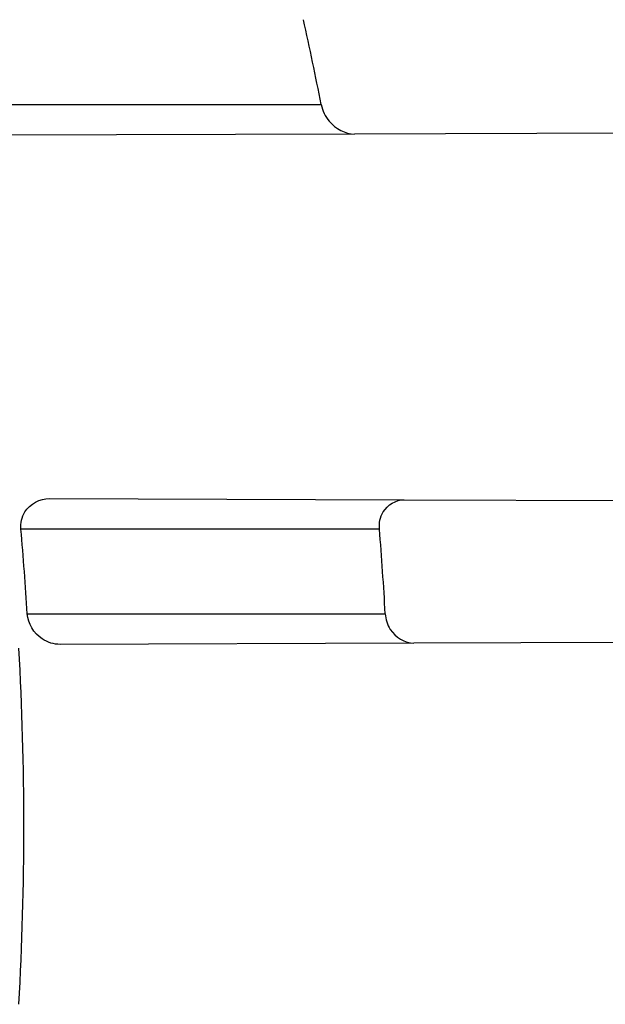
# Model space of a CAD drawing. Header units: millimetres. Extents: x 0 to 297, y 0 to 210.
# Tile 42 of 256: x 145.1392 to 145.1874, y 91.0556 to 91.1368. Entities that reach past the tile are written whole.
import ezdxf

# ---------------------------------------------------------------- set-up
doc = ezdxf.new("R2010")
doc.units = ezdxf.units.MM
doc.header["$LTSCALE"] = 16.335
doc.layers.get('0').update_dxf_attribs({"linetype": 'CONTINUOUS'})
for name, color, linetype in [('01_GLOBAL', 7, 'CONTINUOUS'), ('INTFCLR_1', 7, 'CONTINUOUS'), ('INTFCLR_144815', 7, 'CONTINUOUS')]:
    doc.layers.add(name, color=color, linetype=linetype)

msp = doc.modelspace()

# ---------------------------------------------------------------- linework, layer by layer
at = {"color": 7, "linetype": 'Continuous'}
msp.add_circle((145.8748034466, 92.1344639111), 2.66, dxfattribs=at)
at = {"color": 9, "linetype": 'Continuous'}
msp.add_arc((145.8748034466, 92.1344639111), 2.6259090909, 182.9674534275, 267.0325465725, dxfattribs=at)
at = {"layer": '01_GLOBAL', "color": 7, "linetype": 'Continuous'}
msp.add_circle((145.8748034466, 92.1344639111), 2.695, dxfattribs=at)
at = {"layer": 'INTFCLR_1', "color": 9, "linetype": 'Continuous'}
for p, q in [((145.133954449, 91.12976820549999), (145.1640239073, 91.12976820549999)), ((145.1667743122, 91.1273404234), (145.137133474, 91.1272369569)), ((145.1416292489, 91.0972837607), (145.1708700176, 91.0971816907)), ((145.1688307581, 91.09476820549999), (145.1392804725, 91.09476820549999)), ((145.1398074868, 91.0877682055), (145.1693073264, 91.0877682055)), ((145.1716667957, 91.0853575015), (145.1425235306, 91.08525577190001))]:
    msp.add_line(p, q, dxfattribs=at)
at = {"layer": 'INTFCLR_1', "color": 6, "linetype": 'Continuous'}
for p, q in [((145.2196504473, 91.1275249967), (145.1667743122, 91.1273404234)), ((145.1708700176, 91.0971816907), (145.2231934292, 91.09699904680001)), ((145.2238547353, 91.0855396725), (145.1716667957, 91.0853575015))]:
    msp.add_line(p, q, dxfattribs=at)
for centre, radius, start, end in [((144.8596077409, 91.07026820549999), 0.4224162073, 270, 90.00000002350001), ((144.8596077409, 91.07026820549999), 0.4014439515, 270, 90.00000002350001), ((144.8606230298, 91.0702701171), 0.3091797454, 11.095126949, 12.4201654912), ((144.8606238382, 91.0702689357), 0.2797315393, 3.5866152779, 5.0244799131), ((144.8606226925, 91.070268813), 0.3091802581, 3.2446361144, 4.54487275), ((144.8708811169, 91.07026820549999), 0.2686399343, 356.8655071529, 3.1344928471)]:
    msp.add_arc(centre, radius, start, end, dxfattribs=at)
at = {"layer": 'INTFCLR_1', "color": 9, "linetype": 'Continuous'}
for points, knots in [([(145.235167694, 90.93964664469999), (145.2359987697, 90.94190808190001), (145.2376274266, 90.94647450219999), (145.2407305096, 90.9557351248), (145.2457654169, 90.9723575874), (145.2504341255, 90.9918676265), (145.2535169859, 91.00930456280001), (145.2548129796, 91.01820820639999), (145.2554818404, 91.0233579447), (145.2570256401, 91.03628652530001), (145.2586297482, 91.05837735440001), (145.2583725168, 91.0844406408), (145.2571603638, 91.1013307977), (145.2563978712, 91.1091297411), (145.2558364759, 91.114316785), (145.2541019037, 91.12831663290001), (145.2501634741, 91.1507342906), (145.2444881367, 91.1726209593), (145.2404287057, 91.1856112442), (145.2389019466, 91.1902577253), (145.2365792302, 91.1971022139), (145.2313391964, 91.2114116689), (145.2222901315, 91.2324134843), (145.211984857, 91.2522549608), (145.2048007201, 91.26446751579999), (145.2014430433, 91.2699038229), (145.1992124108, 91.27344744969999), (145.1931796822, 91.28276721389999), (145.1830706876, 91.2970707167), (145.1690288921, 91.3144833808), (145.1571354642, 91.32753546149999), (145.1488272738, 91.335878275), (145.1442335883, 91.34029544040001), (145.1378598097, 91.34625257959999), (145.1289384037, 91.35405272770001), (145.1192814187, 91.3616211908), (145.1131582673, 91.3659752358), (145.1101748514, 91.3679776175), (145.1077179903, 91.36955505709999), (145.1055301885, 91.37087160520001), (145.1036031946, 91.37188262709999), (145.1025200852, 91.37238560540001), (145.1016575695, 91.37269323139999), (145.1010609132, 91.3728325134), (145.1005598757, 91.3727568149), (145.1004622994, 91.3722852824), (145.1007027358, 91.3717640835), (145.1011202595, 91.3710418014), (145.1017948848, 91.3701326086), (145.1026939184, 91.3690240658), (145.1038249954, 91.36772389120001), (145.1051758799, 91.366231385), (145.106740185, 91.36454834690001), (145.1092045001, 91.36193938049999), (145.1127127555, 91.35827210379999), (145.1192604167, 91.3514013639), (145.126411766, 91.34369308), (145.1329263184, 91.3363257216), (145.1369531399, 91.33164093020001), (145.143428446, 91.32395035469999), (145.1533417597, 91.3114874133), (145.1663378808, 91.2933552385), (145.175744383, 91.2785527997), (145.1819029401, 91.2680164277), (145.1860815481, 91.2606058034), (145.1932904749, 91.24707920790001), (145.2029180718, 91.2266527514), (145.209559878, 91.2096225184), (145.212649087, 91.20079273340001)], [0, 0, 0, 0, 0.0103790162, 0.0208837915, 0.0420711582, 0.08518389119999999, 0.1071959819, 0.1183353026, 0.1239410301, 0.1295663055, 0.1744258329, 0.2192337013, 0.2417180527, 0.2473539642, 0.2529903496, 0.2641931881, 0.3081223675, 0.3509244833, 0.3614867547, 0.3667496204, 0.3719934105, 0.3926231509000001, 0.4323812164, 0.470412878, 0.488854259, 0.4934078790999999, 0.4979383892, 0.5068921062, 0.5412323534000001, 0.5733304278, 0.6031976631, 0.6172528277, 0.6240454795, 0.630650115, 0.6548352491, 0.6750685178, 0.6834752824, 0.6871962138, 0.6905460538, 0.6960524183, 0.6981915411, 0.6999110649, 0.7012078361, 0.7020914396, 0.7026255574, 0.7031007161, 0.7038824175, 0.7050749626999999, 0.7066970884, 0.7087489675, 0.7112252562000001, 0.7141187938, 0.7174211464, 0.7211233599, 0.729578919, 0.7392839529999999, 0.762009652, 0.7748693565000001, 0.7816473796, 0.7886214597, 0.8181786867, 0.8502212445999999, 0.8846823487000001, 0.8936821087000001, 0.9027944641, 0.9213301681, 0.9597016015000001, 1, 1, 1, 1]), ([(145.1053256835, 91.37126820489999), (145.1058354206, 91.3712681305), (145.1084302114, 91.3702416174), (145.1114097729, 91.368499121), (145.114679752, 91.3664418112), (145.1177098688, 91.36444481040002), (145.1239326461, 91.36010616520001), (145.1337472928, 91.3525686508), (145.1428234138, 91.3447978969), (145.1493077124, 91.338863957), (145.1539781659, 91.3344671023), (145.1624222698, 91.3261665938), (145.1745124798, 91.3131815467), (145.1887911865, 91.29585590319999), (145.1990766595, 91.2816176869), (145.2052148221, 91.27234000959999), (145.2074832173, 91.268814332), (145.2108964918, 91.26340759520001), (145.2181971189, 91.2512662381), (145.2286731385, 91.2315365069), (145.2378781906, 91.2106406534), (145.2432089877, 91.1964014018), (145.2455710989, 91.1895927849), (145.247123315, 91.1849719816), (145.2512489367, 91.17205836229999), (145.2570185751, 91.1502977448), (145.2610247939, 91.1279966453), (145.262788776, 91.1140712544), (145.2633595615, 91.10891295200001), (145.2641347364, 91.10115794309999), (145.2653671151, 91.0843629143), (145.2656287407, 91.0584419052), (145.2639975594, 91.0364740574), (145.2624282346, 91.0236195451), (145.2617481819, 91.01849828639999), (145.2604303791, 91.00964310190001), (145.2572949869, 90.99229775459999), (145.2525471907, 90.9728939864), (145.2474296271, 90.9563683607), (145.2442749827, 90.94715947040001), (145.2426192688, 90.9426185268), (145.2417743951, 90.94036969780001)], [0, 0, 0, 0, 0.0031306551, 0.0166311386, 0.0214593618, 0.0268204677, 0.03892666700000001, 0.0680356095, 0.1027865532, 0.1122690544, 0.1220182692, 0.1421808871, 0.1849821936, 0.2309157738, 0.2799873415, 0.2927705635, 0.2992370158, 0.3057352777, 0.3320402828, 0.3862318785, 0.4428084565, 0.4721382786, 0.4795908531, 0.487069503, 0.5020757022, 0.562848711, 0.6251729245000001, 0.641061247, 0.6490543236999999, 0.6570463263, 0.6889269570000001, 0.7524525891, 0.8160592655, 0.8240370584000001, 0.8319876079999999, 0.8477879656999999, 0.8790177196, 0.9402188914, 0.9703170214, 0.9852457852, 1, 1, 1, 1]), ([(145.212649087, 91.20079273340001), (145.2158606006, 91.1916133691), (145.2216925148, 91.17275051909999), (145.227244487, 91.14850505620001), (145.2299856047, 91.13231217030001), (145.2310878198, 91.1246731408), (145.2317778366, 91.1195330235), (145.2334659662, 91.1053734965), (145.2350886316, 91.0820240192), (145.2348602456, 91.05859168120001), (145.2340091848, 91.0442662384), (145.2336200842, 91.0390385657), (145.2329629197, 91.0312582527), (145.2311506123, 91.014691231), (145.226931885, 90.9897129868), (145.2217743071, 90.96897061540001), (145.21827327, 90.95706637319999), (145.2168531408, 90.95239822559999), (145.2142959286, 90.94439071), (145.2088936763, 90.92893413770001), (145.2002622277, 90.9078650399), (145.191382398, 90.889773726), (145.1856550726, 90.87921407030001), (145.1835773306, 90.87548959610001), (145.1804900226, 90.8700559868), (145.1738400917, 90.85885693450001), (145.1632874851, 90.84274118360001), (145.150351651, 90.825149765), (145.1410235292, 90.8136739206), (145.1356460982, 90.8073751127), (145.133618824, 90.8050242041), (145.1301975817, 90.8011139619), (145.1238773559, 90.79407797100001), (145.116999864, 90.78674904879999), (145.1107938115, 90.7802602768), (145.1070749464, 90.7763568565), (145.1041227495, 90.77316960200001), (145.102218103, 90.77096320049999), (145.1011689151, 90.7695684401), (145.1007337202, 90.76882832), (145.1004699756, 90.7682973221), (145.1005812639, 90.76760633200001), (145.1020539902, 90.7679067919), (145.1036740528, 90.7686832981), (145.1066075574, 90.7702692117), (145.1094057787, 90.7720516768), (145.1117034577, 90.7735828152), (145.1131778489, 90.7745966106), (145.1156556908, 90.7763307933), (145.1196186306, 90.7792322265), (145.1251563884, 90.7835370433), (145.1334349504, 90.7903494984), (145.1408444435, 90.7969946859), (145.1473278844, 90.8032123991), (145.1519747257, 90.8077983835), (145.1603493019, 90.8164330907), (145.1722854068, 90.829897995), (145.1863008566, 90.84780070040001), (145.1963364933, 90.86246668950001), (145.2023017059, 90.87200498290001), (145.2045040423, 90.8756288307), (145.2078179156, 90.8811890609), (145.2148947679, 90.89367373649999), (145.2249952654, 90.9139386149), (145.2319439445, 90.9308745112), (145.2351676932, 90.9396466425)], [0, 0, 0, 0, 0.0419354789, 0.08505031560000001, 0.1071497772, 0.1127379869, 0.1183317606, 0.1295131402, 0.1742263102, 0.2191466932, 0.230445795, 0.2361065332, 0.241751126, 0.2641147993, 0.3079545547, 0.3508736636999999, 0.3561840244, 0.3614616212, 0.3719139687, 0.3924297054, 0.4320526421, 0.4700131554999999, 0.4792642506, 0.483852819, 0.4884035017, 0.5062126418, 0.5400088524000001, 0.5714206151, 0.6003317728, 0.6037560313, 0.6071340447, 0.6137178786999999, 0.6261602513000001, 0.6479155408, 0.6570536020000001, 0.6648783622, 0.6711643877, 0.6757843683, 0.6774462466, 0.6786751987, 0.6794900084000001, 0.6799813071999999, 0.6813020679, 0.6842478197, 0.6888651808, 0.6950795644, 0.6987591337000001, 0.70073729, 0.7027989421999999, 0.7117993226, 0.7219139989, 0.7330405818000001, 0.7580265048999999, 0.7648041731, 0.7717766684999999, 0.7861782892, 0.816667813, 0.8493175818, 0.8841610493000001, 0.8932352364, 0.8978283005, 0.9024468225, 0.9211469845, 0.9596997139, 1, 1, 1, 1]), ([(145.1053256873, 90.7692681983), (145.1051880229, 90.769268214), (145.1048509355, 90.76933467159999), (145.1048682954, 90.769940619), (145.1052289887, 90.77056403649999), (145.1058526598, 90.7714906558), (145.1068032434, 90.77264391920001), (145.1086356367, 90.7747211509), (145.110803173, 90.77699248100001), (145.113215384, 90.7794781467), (145.1159839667, 90.7823058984), (145.1217014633, 90.7881297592), (145.1287122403, 90.7954132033), (145.1351564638, 90.80240928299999), (145.1386445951, 90.8062976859), (145.1407113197, 90.80863540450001), (145.1461908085, 90.8148961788), (145.1556953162, 90.8263034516), (145.1688811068, 90.84380018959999), (145.1796415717, 90.85983729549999), (145.1864241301, 90.8709859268), (145.1895721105, 90.87639380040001), (145.1916900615, 90.880099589), (145.1975256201, 90.89060172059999), (145.2065751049, 90.908597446), (145.2153782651, 90.92957264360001), (145.2208882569, 90.944962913), (145.2234958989, 90.95293463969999), (145.2249438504, 90.95758139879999), (145.2285119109, 90.9694259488), (145.2337695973, 90.990067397), (145.2380725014, 91.0149380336), (145.2399207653, 91.03143377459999), (145.2405908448, 91.039179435), (145.2409875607, 91.0443834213), (145.241855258, 91.0586434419), (145.2420882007, 91.0819727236), (145.2404334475, 91.1052173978), (145.2387124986, 91.1193107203), (145.238008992, 91.12442738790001), (145.2368850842, 91.1320325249), (145.2340893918, 91.1481566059), (145.2284266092, 91.1722973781), (145.222482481, 91.1910649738), (145.2192099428, 91.2001967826)], [0, 0, 0, 0, 0.0008731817, 0.001718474, 0.0032338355, 0.0055641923, 0.008732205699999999, 0.0127298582, 0.0231213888, 0.0286463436, 0.0346993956, 0.04822263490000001, 0.0804125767, 0.0988155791, 0.1085508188, 0.1135449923, 0.1186070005, 0.1613231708, 0.2076862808, 0.2575123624, 0.2837454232, 0.2904461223, 0.2972015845, 0.3108183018, 0.3666504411, 0.4248609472, 0.4549769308, 0.4703146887, 0.4780576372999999, 0.4858477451, 0.5487776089, 0.6130123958, 0.6457680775, 0.6540347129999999, 0.6623246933, 0.6788711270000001, 0.74464742, 0.8101273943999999, 0.8265053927, 0.8346996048, 0.8428861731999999, 0.8752668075, 0.9384714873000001, 1, 1, 1, 1])]:
    msp.add_open_spline(points, degree=3, knots=knots, dxfattribs=at)
at = {"layer": 'INTFCLR_1', "color": 6, "linetype": 'Continuous'}
for points, knots in [([(145.1350652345, 91.37126820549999), (145.1342109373, 91.37126820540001), (145.1357546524, 91.3683275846), (145.1370803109, 91.3667054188), (145.1392467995, 91.36385886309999), (145.1419201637, 91.3606392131), (145.145337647, 91.3565301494), (145.149332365, 91.3517583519), (145.1536170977, 91.34656836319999), (145.1578478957, 91.34135293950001), (145.1617862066, 91.3363852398), (145.1654017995, 91.331722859), (145.1686896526, 91.3273862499), (145.1716611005, 91.3233823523), (145.1743369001, 91.31970203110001), (145.176743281, 91.3163294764), (145.1789048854, 91.31324522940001), (145.1808385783, 91.31044103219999), (145.1825660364, 91.30789847), (145.1841084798, 91.3055965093), (145.185490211, 91.3035084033), (145.1867189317, 91.3016307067), (145.1878098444, 91.2999462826), (145.1887779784, 91.29843766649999), (145.1896459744, 91.2970737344), (145.1906214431, 91.2955292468), (145.191753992, 91.2937193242), (145.1928766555, 91.2919021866), (145.1938510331, 91.29030917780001), (145.1946912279, 91.28892487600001), (145.1956155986, 91.28738878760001), (145.1966371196, 91.28567497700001), (145.1977643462, 91.2837631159), (145.1990081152, 91.2816272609), (145.2003754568, 91.2792470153), (145.201880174, 91.2765873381), (145.2035347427, 91.2736120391), (145.2053542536, 91.2702751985), (145.2073580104, 91.2665186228), (145.2095596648, 91.2622861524), (145.2119715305, 91.25751282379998), (145.214608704, 91.2521191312), (145.2174929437, 91.2459939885), (145.220642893, 91.2390035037), (145.2240752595, 91.2309767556), (145.227802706, 91.2217082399), (145.2318351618, 91.21090431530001), (145.2361179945, 91.19831684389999), (145.2403681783, 91.18429274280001), (145.2442872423, 91.16942297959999), (145.2476657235, 91.15438159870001), (145.2504753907, 91.1392991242), (145.2527156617, 91.12423526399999), (145.2543982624, 91.1091876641), (145.2555287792, 91.0941918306), (145.256117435, 91.079233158), (145.2561708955, 91.0643352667), (145.2556951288, 91.0494844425), (145.2546936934, 91.0346826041), (145.2531693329, 91.01994161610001), (145.2511191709, 91.00523180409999), (145.2485428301, 90.9905728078), (145.2454275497, 90.9759328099), (145.2417708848, 90.9613303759), (145.2376203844, 90.94696810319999), (145.2332204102, 90.9335438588), (145.2288852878, 90.92162630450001), (145.2248596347, 90.9114479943), (145.2211587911, 90.90270194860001), (145.2177663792, 90.89512937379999), (145.2146668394, 90.8885329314), (145.2118379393, 90.8827508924), (145.2092594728, 90.87766290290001), (145.2069119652, 90.8731710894), (145.2047820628, 90.869201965), (145.2028538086, 90.86569136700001), (145.2011073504, 90.8625761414), (145.1995253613, 90.8598041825), (145.1980916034, 90.85733143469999), (145.1967959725, 90.8551286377), (145.1956290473, 90.85316932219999), (145.1945782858, 90.85142412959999), (145.1936278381, 90.84986076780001), (145.1927650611, 90.8484539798), (145.1919665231, 90.8471621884), (145.1911689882, 90.845881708), (145.1903111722, 90.84451464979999), (145.1893416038, 90.842982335), (145.1882509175, 90.8412749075), (145.1870226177, 90.8393719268), (145.1856376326, 90.83725116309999), (145.1840803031, 90.8348962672), (145.1823329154, 90.83229124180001), (145.1803729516, 90.82941478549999), (145.1781781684, 90.82624664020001), (145.1757236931, 90.82276863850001), (145.1729902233, 90.8189712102), (145.1699514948, 90.8148382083), (145.1665806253, 90.81035527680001), (145.1628687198, 90.8055344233), (145.1588145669, 90.8003903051), (145.1544498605, 90.7949847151), (145.149996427, 90.78957611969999), (145.1458273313, 90.78459071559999), (145.1422457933, 90.7802896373), (145.1394492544, 90.7769290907), (145.1371773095, 90.773959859), (145.1358081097, 90.7722873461), (145.134193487, 90.7692682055), (145.1350652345, 90.7692682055)], [0, 0, 0, 0, 0.0038604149, 0.007501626, 0.0124785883, 0.0188917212, 0.0268498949, 0.0364677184, 0.0470694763, 0.05724446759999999, 0.0668187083, 0.0757144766, 0.08390537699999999, 0.0914099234, 0.09824517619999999, 0.1044667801, 0.1101313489, 0.1152642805, 0.1198589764, 0.1240215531, 0.1277856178, 0.1311734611, 0.1341617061, 0.1368541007, 0.1392736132, 0.1414672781, 0.1451087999, 0.148921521, 0.1511192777, 0.1535471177, 0.1562389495, 0.1592204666, 0.1625628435, 0.1662680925, 0.1703891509, 0.1749670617, 0.1800766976, 0.185772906, 0.1921414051, 0.1993155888, 0.2073311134, 0.2163077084, 0.2264451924, 0.2379233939, 0.2509534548, 0.2658909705, 0.2830621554, 0.3030578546, 0.3259639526, 0.3492662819, 0.3725305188, 0.395610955, 0.4185782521, 0.4413347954, 0.4640172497, 0.4865192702, 0.5089682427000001, 0.5313242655, 0.5536477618, 0.5759939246, 0.5982772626, 0.6207472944, 0.6432362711, 0.6658996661, 0.6887559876, 0.7107777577, 0.7297237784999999, 0.7460531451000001, 0.7602331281, 0.7726347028, 0.7835467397, 0.7931663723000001, 0.8017211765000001, 0.8093215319, 0.8160683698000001, 0.8220757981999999, 0.8274205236, 0.83220661, 0.8364980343, 0.8403367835, 0.8437547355, 0.8468031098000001, 0.8495420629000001, 0.8520223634, 0.8542604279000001, 0.8564046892, 0.8588391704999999, 0.8615533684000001, 0.8645986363, 0.8679945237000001, 0.8717882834, 0.8760445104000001, 0.8807522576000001, 0.8859628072, 0.8917731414, 0.8981681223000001, 0.9051985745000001, 0.9129160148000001, 0.9213486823, 0.930543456, 0.9404096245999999, 0.9509435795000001, 0.9619432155, 0.9720502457, 0.9803711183, 0.9870628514, 0.9922716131, 0.9960607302, 1, 1, 1, 1]), ([(145.1350652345, 90.7692682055), (145.1360387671, 90.7692682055), (145.1377271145, 90.77040596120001), (145.1403228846, 90.77196865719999), (145.1432989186, 90.7741311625), (145.1469787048, 90.7769487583), (145.1513602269, 90.78054609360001), (145.156189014, 90.78473927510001), (145.1610884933, 90.78922212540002), (145.16571304, 90.7936532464), (145.1699506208, 90.7978753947), (145.1738079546, 90.80185999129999), (145.1773032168, 90.80558700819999), (145.1804624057, 90.8090520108), (145.1833068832, 90.8122538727), (145.1858602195, 90.8151948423), (145.1881553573, 90.8178946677), (145.1902110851, 90.8203591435), (145.1920499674, 90.8226010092), (145.1936917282, 90.8246337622), (145.195161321, 90.8264787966), (145.1964960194, 90.82817546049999), (145.197810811, 90.82986574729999), (145.1992115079, 90.83168840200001), (145.2006985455, 90.83364987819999), (145.2021699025, 90.8356183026), (145.203615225, 90.83757754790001), (145.2051191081, 90.8396441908), (145.2067839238, 90.8419664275), (145.2086446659, 90.8446056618), (145.2107239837, 90.8476123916), (145.2130437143, 90.8510414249), (145.2156231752, 90.85494957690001), (145.2184823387, 90.85940686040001), (145.2216518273, 90.8645112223), (145.2251614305, 90.87037537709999), (145.229038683, 90.8771369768), (145.2333125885, 90.884978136), (145.2380078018, 90.89411228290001), (145.2431555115, 90.9048590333), (145.2486552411, 90.91737134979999), (145.2541538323, 90.9312561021), (145.2592951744, 90.9458952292), (145.2638614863, 90.9607341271), (145.2678132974, 90.9756278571), (145.2711637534, 90.9905604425), (145.2739112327, 91.005452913), (145.2760779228, 91.0203457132), (145.2776685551, 91.03517539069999), (145.2786982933, 91.0499655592), (145.2791763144, 91.06470155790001), (145.2791102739, 91.0793859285), (145.2785051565, 91.09402740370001), (145.2773642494, 91.1086166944), (145.2756872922, 91.1231600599), (145.2734729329, 91.13765537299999), (145.2707211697, 91.1520804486), (145.2674209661, 91.16646759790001), (145.2635667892, 91.1807987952), (145.259139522, 91.19509062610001), (145.254151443, 91.2092704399), (145.2488018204, 91.2228033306), (145.2434345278, 91.23506080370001), (145.238408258, 91.245610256), (145.2338248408, 91.2545835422), (145.2296571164, 91.2622860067), (145.2258775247, 91.26893157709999), (145.2224553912, 91.2746994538), (145.2193628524, 91.2797261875), (145.216567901, 91.28412676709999), (145.2140471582, 91.2879848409), (145.2117761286, 91.29137679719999), (145.209737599, 91.2943566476), (145.2079066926, 91.2969818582), (145.20627007, 91.2992895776), (145.2048016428, 91.30132990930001), (145.203482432, 91.3031390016), (145.202221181, 91.30484800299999), (145.2009100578, 91.3066043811), (145.1994654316, 91.308515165), (145.1979774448, 91.3104559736), (145.1964846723, 91.3123763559), (145.1949729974, 91.31429626), (145.1933137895, 91.31637424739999), (145.1914604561, 91.3186591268), (145.1893845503, 91.3211745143), (145.1870661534, 91.32393108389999), (145.1844777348, 91.3269433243), (145.1815962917, 91.3302189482), (145.1783918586, 91.3337676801), (145.174841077, 91.3375879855), (145.1709238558, 91.34167041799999), (145.1666153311, 91.3459993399), (145.1619164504, 91.3505367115), (145.1569054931, 91.35515789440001), (145.1519289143, 91.3595100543), (145.1473729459, 91.36327579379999), (145.1435388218, 91.36622737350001), (145.1404516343, 91.3684830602), (145.1377826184, 91.3700958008), (145.1360568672, 91.37126820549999), (145.1350652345, 91.37126820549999)], [0, 0, 0, 0, 0.0042187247, 0.0081401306, 0.0133978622, 0.0200459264, 0.0282638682, 0.0379443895, 0.0477615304, 0.05703690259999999, 0.0656973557, 0.0736821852, 0.0810680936, 0.0878383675, 0.0940009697, 0.0996271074, 0.1047154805, 0.1093563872, 0.1135342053, 0.1172803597, 0.1206792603, 0.1237557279, 0.1266349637, 0.1299589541, 0.1337168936, 0.1373013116, 0.1406085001, 0.1442672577, 0.148377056, 0.1529904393, 0.1582606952, 0.164218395, 0.1709303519, 0.1785521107, 0.1871652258, 0.1969659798, 0.2081658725, 0.2209392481, 0.2356613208, 0.2526660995, 0.2725685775, 0.2948769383, 0.3173640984, 0.3397873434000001, 0.3621386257, 0.3841211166, 0.4060891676, 0.4277469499, 0.4493218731, 0.470705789, 0.4919793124, 0.5131981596, 0.5343255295, 0.5554668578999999, 0.5765984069, 0.5977513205, 0.6189954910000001, 0.6402209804, 0.6617015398, 0.6832900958, 0.7050415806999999, 0.7268239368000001, 0.7463339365, 0.7630160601, 0.7774553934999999, 0.7899931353, 0.8009638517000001, 0.8105830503, 0.8190545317, 0.8265380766, 0.8331730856, 0.8390248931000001, 0.8442268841, 0.8488182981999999, 0.8528943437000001, 0.8564866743, 0.8597116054, 0.8625968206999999, 0.8656908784, 0.8692094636, 0.8729771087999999, 0.8762884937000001, 0.879749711, 0.8835661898, 0.8878115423, 0.8924986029, 0.8976989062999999, 0.9034198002, 0.9097088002, 0.9166034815, 0.9241390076, 0.9323094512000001, 0.9411199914, 0.9506041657, 0.9606137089, 0.9706541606, 0.9792553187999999, 0.9862062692, 0.9916647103, 0.9957028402, 1, 1, 1, 1]), ([(145.1640239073, 91.12976820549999), (145.1641217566, 91.1292692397), (145.1647004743, 91.12807368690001), (145.1659957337, 91.1273377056), (145.1667743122, 91.1273404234)], [0, 0, 0, 0, 0.3950650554, 1, 1, 1, 1]), ([(145.1392804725, 91.09476820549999), (145.1392383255, 91.0952475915), (145.1394916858, 91.09657513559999), (145.1408579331, 91.0972864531), (145.1416292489, 91.0972837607)], [0, 0, 0, 0, 0.3842026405, 1, 1, 1, 1]), ([(145.1688307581, 91.09476820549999), (145.1687927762, 91.0952460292), (145.1689932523, 91.09645810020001), (145.1702013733, 91.0971840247), (145.1708700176, 91.0971816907)], [0, 0, 0, 0, 0.4175432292, 1, 1, 1, 1]), ([(145.1425235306, 91.08525577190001), (145.1420031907, 91.0852539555), (145.1406645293, 91.08564522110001), (145.1398574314, 91.08697139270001), (145.1398074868, 91.0877682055)], [0, 0, 0, 0, 0.3945820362, 1, 1, 1, 1]), ([(145.1693073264, 91.0877682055), (145.1693326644, 91.0873212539), (145.1696848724, 91.0861299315), (145.1709156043, 91.0853548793), (145.1716667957, 91.0853575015)], [0, 0, 0, 0, 0.3734107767, 1, 1, 1, 1])]:
    msp.add_open_spline(points, degree=3, knots=knots, dxfattribs=at)
at = {"layer": 'INTFCLR_144815', "color": 6, "linetype": 'Continuous'}
for radius in [0.4466793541, 0.4256665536]:
    msp.add_circle((144.8596077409, 91.07026820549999), radius, dxfattribs=at)
for radius, start, end in [(0.6157754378, 313.9937911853, 154.5150993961), (0.5947754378, 312.9543589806, 154.5144414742), (0.5751005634, 282.2440355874, 71.2863570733), (0.4627266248, 45.0000000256, 314.9999999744), (0.4618985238, 44.999999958, 315.000000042), (0.461229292, 44.99999997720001, 315.0000000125), (0.4537777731, 308.490992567, 51.50900743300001), (0.4480128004, 313.9992414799, 46.00075850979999)]:
    msp.add_arc((144.8596077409, 91.07026820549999), radius, start, end, dxfattribs=at)
at = {"layer": 'INTFCLR_144815', "color": 9, "linetype": 'Continuous'}
for centre, radius, start, end in [((144.8596077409, 91.07026820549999), 0.5712784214, 292.4997540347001, 54.0964566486), ((144.8596102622, 91.0702693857), 0.5153523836, 292.4997540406, 54.09645665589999), ((144.859607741, 91.07026820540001), 0.4617768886, 314.0862202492, 45.9137797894), ((144.8596077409, 91.07026820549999), 0.450734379, 313.8592910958, 46.1407088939), ((144.8596077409, 91.07026820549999), 0.4477854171, 314.0319604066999, 45.9680396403)]:
    msp.add_arc(centre, radius, start, end, dxfattribs=at)
at = {"layer": 'INTFCLR_144815', "color": 6, "linetype": 'Continuous'}
for points, knots in [([(145.2825648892, 91.07026820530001), (145.2825648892, 91.0724680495), (145.282532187, 91.07686829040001), (145.2823850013, 91.08346837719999), (145.2821395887, 91.0900684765), (145.2817957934, 91.0966686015), (145.2813534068, 91.10326862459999), (145.2808121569, 91.1098685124), (145.280171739, 91.116467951), (145.2794317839, 91.12306678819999), (145.2785919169, 91.12966449), (145.2776516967, 91.1362607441), (145.2766107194, 91.1428547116), (145.2754685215, 91.1494457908), (145.2742247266, 91.1560327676), (145.2728788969, 91.162614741), (145.2714307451, 91.1691900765), (145.2698799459, 91.1757574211), (145.2682264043, 91.1823145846), (145.2664700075, 91.1888596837), (145.2646109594, 91.1953899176), (145.2626494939, 91.2019027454), (145.260586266, 91.2083946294), (145.2584220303, 91.21486222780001), (145.2561580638, 91.22130118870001), (145.2537958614, 91.2277072), (145.2513375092, 91.2340750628), (145.2487855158, 91.24039929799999), (145.2461430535, 91.2466736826), (145.243413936, 91.25289146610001), (145.2406027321, 91.2590452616), (145.2377148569, 91.2651270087), (145.2347566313, 91.2711280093), (145.2317353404, 91.277038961), (145.2286592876, 91.2828499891), (145.2255378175, 91.28855072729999), (145.2223813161, 91.2941304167), (145.2192011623, 91.29957806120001), (145.2160096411, 91.30488260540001), (145.2128197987, 91.31003316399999), (145.2096452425, 91.3150192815), (145.2064998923, 91.319831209), (145.2033976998, 91.32446017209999), (145.2003523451, 91.3288986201), (145.1973769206, 91.33314045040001), (145.1944836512, 91.33718115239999), (145.1916836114, 91.34101794), (145.1889866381, 91.34464961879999), (145.1864013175, 91.3480763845), (145.1839350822, 91.3512995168), (145.1815937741, 91.35432180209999), (145.1793814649, 91.357147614), (145.1773002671, 91.35978303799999), (145.1753509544, 91.3622350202), (145.1735333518, 91.364510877), (145.1718468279, 91.36661771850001), (145.1702903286, 91.3685624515), (145.168862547, 91.3703516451), (145.1675620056, 91.371991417), (145.1663872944, 91.37348740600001), (145.1653367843, 91.374844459), (145.1644092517, 91.3760681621), (145.1636017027, 91.3771604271), (145.1629160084, 91.3781335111), (145.1623391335, 91.3789669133), (145.1618093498, 91.3798980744), (145.161227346, 91.38056444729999), (145.1612445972, 91.38176247), (145.1615550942, 91.38176808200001)], [0, 0, 0, 0, 0.0193188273, 0.0386418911, 0.05797372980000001, 0.0773181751, 0.0966800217, 0.1160624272, 0.1354702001, 0.1549057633, 0.1743738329, 0.1938759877, 0.2134167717, 0.2329964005, 0.2526187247, 0.2722829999, 0.2919923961, 0.3117443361, 0.3315407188, 0.3513772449, 0.37125414, 0.391164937, 0.4111075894, 0.4310729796, 0.4510561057, 0.4710451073, 0.4910305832, 0.5109984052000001, 0.5309330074, 0.5508166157, 0.5706284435, 0.590344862, 0.6099392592, 0.6293819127, 0.6486401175, 0.6676780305, 0.6864570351, 0.7049360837, 0.7230721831, 0.7408210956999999, 0.7581383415, 0.7749801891, 0.7913047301, 0.8070730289, 0.822250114, 0.8368060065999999, 0.8507161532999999, 0.8639624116, 0.8765312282, 0.8884132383, 0.8996029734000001, 0.9101049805, 0.9199296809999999, 0.9290934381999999, 0.9376135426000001, 0.9455077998, 0.9527934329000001, 0.9594885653, 0.9656100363, 0.9711731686, 0.9761922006, 0.9806816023, 0.9846553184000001, 0.9881278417, 0.9911127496, 0.9936230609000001, 0.9972727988, 1, 1, 1, 1]), ([(145.1715348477, 90.75876832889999), (145.1712150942, 90.75877420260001), (145.1712119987, 90.7600066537), (145.1717859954, 90.7606973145), (145.1723169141, 90.76165810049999), (145.1728921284, 90.7625179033), (145.1735763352, 90.7635211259), (145.1743814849, 90.7646468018), (145.17530592, 90.76590735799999), (145.1763525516, 90.7673048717), (145.1775225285, 90.7688449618), (145.1788179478, 90.77053327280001), (145.1802417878, 90.7723776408), (145.1817966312, 90.7743857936), (145.1834827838, 90.77656326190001), (145.1852973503, 90.77891214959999), (145.1872357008, 90.7814329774), (145.189295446, 90.7841297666), (145.1914790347, 90.78701356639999), (145.1937896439, 90.79009740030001), (145.1962240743, 90.79338687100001), (145.1987743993, 90.7968818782), (145.2014309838, 90.8005803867), (145.2041860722, 90.8044833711), (145.2070298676, 90.8085892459), (145.2099514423, 90.81289490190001), (145.2129388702, 90.817395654), (145.215979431, 90.8220852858), (145.2190598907, 90.8269562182), (145.2221667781, 90.8319996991), (145.2252866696, 90.83720604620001), (145.2284064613, 90.84256492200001), (145.2315136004, 90.8480656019), (145.2345962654, 90.8536972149), (145.2376434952, 90.8594489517), (145.2406452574, 90.8653102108), (145.2435925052, 90.8712707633), (145.2464771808, 90.87732085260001), (145.2492921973, 90.8834512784), (145.2520314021, 90.8896534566), (145.2546894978, 90.8959194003), (145.2572619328, 90.9022416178), (145.2597453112, 90.9086143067), (145.2621317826, 90.9150187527), (145.2644188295, 90.921447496), (145.2666074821, 90.927902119), (145.2687002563, 90.9343905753), (145.2706975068, 90.94091510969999), (145.2725965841, 90.9474676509), (145.2743963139, 90.9540444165), (145.2760946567, 90.9606370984), (145.2776905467, 90.96723941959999), (145.2791843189, 90.97385019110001), (145.2805765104, 90.98046922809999), (145.2818676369, 90.98709652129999), (145.2830580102, 90.9937313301), (145.2841477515, 91.0003718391), (145.2851369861, 91.0070158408), (145.2860260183, 91.01366199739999), (145.2868152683, 91.0203099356), (145.2875051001, 91.02695916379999), (145.2880958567, 91.0336093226), (145.2885878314, 91.04025993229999), (145.2889813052, 91.0469109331), (145.289276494, 91.0535620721), (145.2894735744, 91.06021341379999), (145.2895726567, 91.0668647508), (145.2895738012, 91.0735161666), (145.2894770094, 91.0801674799), (145.2892822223, 91.0868188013), (145.2889893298, 91.09346994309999), (145.2885981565, 91.1001209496), (145.2881084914, 91.1067715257), (145.2875200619, 91.1134215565), (145.2868325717, 91.1200706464), (145.2860456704, 91.126718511), (145.2851589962, 91.13336461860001), (145.2841721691, 91.14000833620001), (145.2830848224, 91.14664879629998), (145.2818965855, 91.15328508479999), (145.2806070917, 91.15991620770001), (145.2792161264, 91.166540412), (145.2777236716, 91.17315528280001), (145.27612979, 91.1797584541), (145.2744344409, 91.18634824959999), (145.2726374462, 91.1929236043), (145.2707388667, 91.19948263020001), (145.2687392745, 91.2060219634), (145.2666397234, 91.21253728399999), (145.2644415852, 91.2190240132), (145.2621464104, 91.2254777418), (145.2597562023, 91.23189351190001), (145.2572735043, 91.2382657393), (145.2547014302, 91.2445882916), (145.2520437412, 91.25085444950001), (145.2493049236, 91.25705687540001), (145.2464902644, 91.26318759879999), (145.2436059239, 91.26923801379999), (145.240658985, 91.2751989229), (145.2376574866, 91.2810606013), (145.2346104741, 91.28681281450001), (145.231527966, 91.2924449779), (145.2284209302, 91.2979462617), (145.2253011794, 91.30330580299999), (145.2221812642, 91.3085128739), (145.2190742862, 91.31355713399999), (145.2159936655, 91.3184289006), (145.2129528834, 91.323119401), (145.209965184, 91.3276210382), (145.207043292, 91.331927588), (145.2041991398, 91.3360343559), (145.2014436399, 91.33993825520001), (145.1987864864, 91.3436378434), (145.1962360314, 91.34713327), (145.1937992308, 91.35042615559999), (145.1914816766, 91.3535193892), (145.1892876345, 91.3564169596), (145.1872201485, 91.3591237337), (145.1852811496, 91.36164526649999), (145.1834716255, 91.3639875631), (145.1817917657, 91.36615689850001), (145.1802410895, 91.36815967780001), (145.1788186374, 91.3700022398), (145.1775230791, 91.3716907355), (145.1763528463, 91.3732311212), (145.1753062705, 91.37462867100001), (145.1743814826, 91.3758893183), (145.1735770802, 91.3770151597), (145.1728902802, 91.378018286), (145.1723225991, 91.3788786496), (145.1718630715, 91.3796692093), (145.171402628, 91.38041122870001), (145.1710534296, 91.38175923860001), (145.1715348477, 91.38176808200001)], [0, 0, 0, 0, 0.0014103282, 0.0032894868, 0.0045784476, 0.006109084, 0.0078878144, 0.009921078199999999, 0.0122159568, 0.0147800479, 0.0176210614, 0.0207450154, 0.0241645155, 0.0278962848, 0.0319450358, 0.0363094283, 0.0409856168, 0.0459681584, 0.0512740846, 0.0569372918, 0.0629614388, 0.06932079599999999, 0.0760170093, 0.0830428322, 0.09038864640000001, 0.09804223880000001, 0.1059886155, 0.1142106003, 0.1226891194, 0.1314036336, 0.1403327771, 0.1494548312, 0.1587482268, 0.1681920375, 0.1777662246, 0.1874518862, 0.1972313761, 0.2070885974, 0.2170088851, 0.2269790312, 0.2369874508, 0.247023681, 0.2570780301, 0.2671479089, 0.2771627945, 0.2871678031, 0.297203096, 0.3072268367, 0.3172573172, 0.3272873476, 0.3372951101, 0.3472786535, 0.3572404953, 0.3671820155, 0.3771057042, 0.38701475, 0.3969071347, 0.4067804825, 0.4166362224, 0.4264761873, 0.4363022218, 0.4461151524, 0.4559173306, 0.4657100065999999, 0.4754958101, 0.4852761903, 0.4950537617, 0.5048299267, 0.514607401, 0.5243876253, 0.5341732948, 0.5439658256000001, 0.5537677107, 0.5635801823, 0.5734055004, 0.5832449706, 0.5931003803, 0.6029729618, 0.6128636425, 0.6227732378, 0.6327028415, 0.6426530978, 0.6526214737, 0.6626060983, 0.6726078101, 0.6826271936, 0.6926651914, 0.7027189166, 0.7127821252, 0.7228511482, 0.7329216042, 0.7429877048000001, 0.7530428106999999, 0.7630790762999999, 0.7730874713, 0.7830577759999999, 0.7929782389, 0.8028356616, 0.8126154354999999, 0.8223014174, 0.8318761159, 0.8413205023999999, 0.8506146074, 0.8597374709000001, 0.8686675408, 0.8773831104, 0.8858627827, 0.8940860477, 0.9020337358, 0.9096886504, 0.9170358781, 0.9240630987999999, 0.9307608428, 0.9371226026, 0.9431446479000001, 0.9488258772, 0.9541674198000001, 0.9591725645, 0.9638462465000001, 0.9681947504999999, 0.9722253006, 0.9759458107, 0.979364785, 0.9824904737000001, 0.9853313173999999, 0.9878955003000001, 0.9901906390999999, 0.9922241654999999, 0.994002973, 0.9955336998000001, 0.9968227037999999, 0.9978766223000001, 1, 1, 1, 1]), ([(145.1421340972, 91.37126820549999), (145.141854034, 91.37126820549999), (145.1417650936, 91.37021038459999), (145.1424894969, 91.3693784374), (145.143367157, 91.3678777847), (145.1447612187, 91.3660934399), (145.1465613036, 91.3637858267), (145.148808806, 91.3610378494), (145.15150356, 91.3577710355), (145.1546511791, 91.35396994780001), (145.1582867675, 91.34954750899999), (145.1624048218, 91.344466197), (145.16699477, 91.33867882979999), (145.1720315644, 91.3321472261), (145.1774486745, 91.3248771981), (145.1831935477, 91.3168503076), (145.1891616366, 91.3081201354), (145.19527173, 91.2987116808), (145.2014126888, 91.2887078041), (145.2074988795, 91.2781671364), (145.2134387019, 91.26717904), (145.2191667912, 91.25580768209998), (145.2246200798, 91.24413429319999), (145.2297609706, 91.2322080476), (145.2345518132, 91.2200961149), (145.2389754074, 91.20783206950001), (145.2430148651, 91.1954618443), (145.246661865, 91.1830173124), (145.2499164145, 91.1705126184), (145.2527714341, 91.157993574), (145.2552383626, 91.14543575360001), (145.2573125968, 91.13288842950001), (145.2590034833, 91.12032425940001), (145.2603109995, 91.1077828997), (145.2612405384, 91.09525508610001), (145.2617956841, 91.08275225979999), (145.2619187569, 91.0744266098), (145.2619187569, 91.0702682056)], [0, 0, 0, 0, 0.0025344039, 0.005901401, 0.0109295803, 0.0177704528, 0.0265540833, 0.0373505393, 0.04991676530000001, 0.0648695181, 0.0820131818, 0.1017234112, 0.1240566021, 0.1488553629, 0.1763609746, 0.2060970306, 0.2381748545, 0.2720515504, 0.3076064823, 0.3443876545, 0.3821831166, 0.4206251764, 0.4595934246, 0.4987613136, 0.5381325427, 0.5774437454, 0.6167240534, 0.6558745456, 0.6947773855, 0.7336358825, 0.7720551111, 0.8105726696, 0.8487051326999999, 0.8867612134, 0.9246626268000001, 0.9623689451, 1, 1, 1, 1]), ([(145.1816919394, 91.37126820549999), (145.1813689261, 91.37126820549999), (145.181354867, 91.37002508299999), (145.1818990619, 91.3693135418), (145.1824036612, 91.36833271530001), (145.1829511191, 91.36745360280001), (145.1836029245, 91.3664285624), (145.1843702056, 91.3652784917), (145.1852510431, 91.3639914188), (145.1862478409, 91.3625655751), (145.1873615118, 91.36099545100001), (145.1885933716, 91.3592761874), (145.1899443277, 91.35740242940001), (145.1914151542, 91.3553685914), (145.1930061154, 91.3531691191), (145.1947171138, 91.3507983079), (145.1965473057, 91.3482507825), (145.1984952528, 91.34552127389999), (145.2005585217, 91.3426051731), (145.2027337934, 91.33949840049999), (145.2050166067, 91.3361978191), (145.207401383, 91.33270127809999), (145.2098813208, 91.32900788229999), (145.2124484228, 91.3251181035), (145.2150935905, 91.3210338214), (145.2178067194, 91.3167583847), (145.2205768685, 91.3122965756), (145.2233924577, 91.30765452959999), (145.2262415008, 91.3028395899), (145.2291118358, 91.297860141), (145.2319913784, 91.29272536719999), (145.2348683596, 91.2874449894), (145.2377314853, 91.2820290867), (145.2405700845, 91.276487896), (145.2433742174, 91.27083163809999), (145.2461347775, 91.26507030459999), (145.2488435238, 91.25921354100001), (145.2514930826, 91.25327056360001), (145.2540769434, 91.2472500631), (145.2565894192, 91.2411601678), (145.2590255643, 91.23500850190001), (145.2613812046, 91.2288019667), (145.2636527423, 91.2225470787), (145.2658372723, 91.2162495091), (145.2679322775, 91.20991477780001), (145.2699358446, 91.203547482), (145.2718463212, 91.1971521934), (145.2736625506, 91.19073257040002), (145.275383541, 91.18429233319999), (145.2770086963, 91.1778343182), (145.2785375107, 91.171361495), (145.2799697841, 91.1648759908), (145.281305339, 91.1583801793), (145.282544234, 91.1518756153), (145.2836865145, 91.14536413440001), (145.2847323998, 91.1388467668), (145.285682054, 91.13232495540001), (145.2865357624, 91.12579938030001), (145.2872937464, 91.1192711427), (145.2879563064, 91.1127405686), (145.2885236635, 91.10620849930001), (145.2889960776, 91.09967506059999), (145.2893737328, 91.0931409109), (145.2896568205, 91.0866060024), (145.2898454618, 91.0800708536), (145.2899397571, 91.0735353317), (145.2899397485, 91.06699989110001), (145.2898454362, 91.0604643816), (145.2896567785, 91.0539292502), (145.2893736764, 91.04739438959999), (145.2889960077, 91.040860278), (145.2885235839, 91.034326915), (145.2879562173, 91.0277949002), (145.2872936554, 91.02126443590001), (145.2865356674, 91.0147362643), (145.2856819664, 91.00821082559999), (145.2847323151, 91.0016890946), (145.283686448, 90.99517188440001), (145.2825441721, 90.98866045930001), (145.2813053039, 90.98215605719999), (145.2799697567, 90.9756602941), (145.2785375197, 90.9691749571), (145.277008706, 90.9627021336), (145.2753835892, 90.95624426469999), (145.2736625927, 90.9498039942), (145.2718464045, 90.94338450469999), (145.2699359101, 90.9369891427), (145.2679323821, 90.9306219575), (145.2658373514, 90.9242871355), (145.2636528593, 90.9179896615), (145.2613812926, 90.91173468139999), (145.2590256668, 90.9055281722), (145.2565895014, 90.8993764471), (145.2540770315, 90.8932865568), (145.2514931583, 90.8872660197), (145.2488435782, 90.8813229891), (145.2461348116, 90.8754661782), (145.2433742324, 90.86970480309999), (145.2405700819, 90.8640485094), (145.2377314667, 90.8585072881), (145.2348683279, 90.85309136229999), (145.2319913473, 90.8478109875), (145.2291118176, 90.8426762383), (145.2262415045, 90.8376968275), (145.2233924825, 90.83288192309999), (145.220576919, 90.8282399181), (145.2178068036, 90.8237781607), (145.2150937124, 90.8195027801), (145.2124485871, 90.8154185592), (145.2098815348, 90.8115288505), (145.2074016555, 90.8078355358), (145.2050169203, 90.8043390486), (145.2027341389, 90.801038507), (145.2005588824, 90.79793175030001), (145.1984956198, 90.7950156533), (145.1965476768, 90.79228614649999), (145.1947174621, 90.7897385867), (145.1930064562, 90.7873677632), (145.1914154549, 90.7851682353), (145.1899446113, 90.7831343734), (145.1885936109, 90.781260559), (145.1873617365, 90.77954126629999), (145.1862480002, 90.77797109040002), (145.1852512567, 90.77654520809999), (145.1843701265, 90.7752581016), (145.1836036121, 90.77410794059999), (145.1829493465, 90.7730830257), (145.1824091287, 90.7722033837), (145.1819724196, 90.77139682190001), (145.1815362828, 90.7706332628), (145.1812048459, 90.7692682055), (145.1816919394, 90.7692682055)], [0, 0, 0, 0, 0.0014863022, 0.0034583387, 0.00480742, 0.0064070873, 0.008263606, 0.0103831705, 0.0127725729, 0.0154385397, 0.018388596, 0.0216299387, 0.0251705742, 0.0290176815, 0.0331791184, 0.0376612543, 0.0424708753, 0.0476126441, 0.053091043, 0.05890788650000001, 0.0650637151, 0.071556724, 0.0783824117, 0.08553378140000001, 0.09300120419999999, 0.1007725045, 0.1088330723, 0.1171662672, 0.125753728, 0.1345758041, 0.1436120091, 0.1528416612, 0.1622443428, 0.1717998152, 0.1814887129, 0.1912927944, 0.2011949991, 0.2111795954, 0.2212322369, 0.2313400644, 0.2414915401, 0.251676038, 0.2618853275, 0.272110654, 0.2823462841, 0.2925853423, 0.3028240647, 0.3130572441, 0.3232827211, 0.3334966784, 0.3436983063, 0.353884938, 0.364056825, 0.3742120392, 0.3843517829, 0.3944749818, 0.4045834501, 0.4146764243, 0.4247563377, 0.4348229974, 0.4448791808, 0.4549248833, 0.4649631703, 0.4749943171, 0.4850215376, 0.4950452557, 0.505068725, 0.5150924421, 0.5251196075, 0.5351507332, 0.5451888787, 0.5552345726, 0.5652905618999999, 0.5753571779, 0.5854368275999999, 0.5955298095, 0.6056379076, 0.615761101, 0.6259004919, 0.6360558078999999, 0.6462271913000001, 0.6564139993, 0.6666151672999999, 0.6768294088, 0.6870543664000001, 0.6972879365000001, 0.7075261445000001, 0.7177656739, 0.7280008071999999, 0.7382265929, 0.7484354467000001, 0.7586203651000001, 0.7687717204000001, 0.7788795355, 0.7889322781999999, 0.7989169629, 0.8088192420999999, 0.8186233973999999, 0.8283123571, 0.8378678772, 0.8472706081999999, 0.8565002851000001, 0.8655364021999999, 0.8743584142, 0.8829458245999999, 0.8912789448, 0.8993394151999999, 0.9071106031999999, 0.9145779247, 0.9217291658, 0.9285546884, 0.9350475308, 0.9412033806, 0.9470201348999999, 0.9524985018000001, 0.9576403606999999, 0.9624499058, 0.9669322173, 0.9710936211, 0.9749409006, 0.978481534, 0.9817230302, 0.984673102, 0.9873392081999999, 0.9897286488, 0.9918483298, 0.9937048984, 0.9953046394, 0.9966537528, 0.9977587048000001, 1, 1, 1, 1]), ([(145.2619187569, 91.0702682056), (145.2619187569, 91.0661356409), (145.2617972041, 91.0578659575), (145.2612501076, 91.0454634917), (145.2603370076, 91.0330607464), (145.2590551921, 91.0206586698), (145.2574020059, 91.0082592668), (145.2553745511, 90.99586623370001), (145.2529686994, 90.983485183), (145.2501810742, 90.971124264), (145.2470107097, 90.9587946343), (145.2434550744, 90.946512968), (145.2395175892, 90.93429876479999), (145.2352018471, 90.9221775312), (145.2305195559, 90.9101815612), (145.2254865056, 90.89834935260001), (145.2201294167, 90.8867289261), (145.2144851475, 90.8753763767), (145.2086034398, 90.86435830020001), (145.2025493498, 90.8537475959), (145.1964022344, 90.843622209), (145.1902548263, 90.8340614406), (145.1842079, 90.82513824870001), (145.1783638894, 90.8169126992), (145.1728175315, 90.80942519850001), (145.1676486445, 90.8026917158), (145.1629171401, 90.79670667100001), (145.1586605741, 90.7914457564), (145.1549015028, 90.7868678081), (145.1516394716, 90.7829300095), (145.1488735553, 90.77957647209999), (145.1465811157, 90.77677520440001), (145.1447678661, 90.77445192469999), (145.1433636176, 90.7726559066), (145.1424842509, 90.77114923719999), (145.1417601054, 90.7703139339), (145.1418564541, 90.7692682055), (145.1421340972, 90.7692682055)], [0, 0, 0, 0, 0.0373969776, 0.0748305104, 0.1123278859, 0.1499208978, 0.1876426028, 0.2255106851, 0.2635438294, 0.3017616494, 0.3401610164, 0.3787310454, 0.4174490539, 0.4562752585, 0.4951477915, 0.5339633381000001, 0.5726158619, 0.6109244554, 0.6486768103, 0.6856239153, 0.7214601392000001, 0.7558561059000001, 0.7884730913, 0.8189949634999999, 0.8471589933, 0.8727898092, 0.8958085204, 0.9161981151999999, 0.9340282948, 0.9494114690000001, 0.9624736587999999, 0.9733586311, 0.9821878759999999, 0.9890812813, 0.9941468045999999, 0.9974875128, 1, 1, 1, 1]), ([(145.1615550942, 90.75876832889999), (145.1612445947, 90.7587739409), (145.1612273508, 90.75997196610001), (145.1618093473, 90.76063833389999), (145.1623391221, 90.7615694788), (145.1629159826, 90.7624028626), (145.1636016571, 90.7633759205), (145.1644091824, 90.76446815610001), (145.165336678, 90.76569181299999), (145.1663871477, 90.7670488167), (145.1675618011, 90.76854473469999), (145.1688622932, 90.7701844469), (145.170290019, 90.7719735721), (145.1718464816, 90.7739182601), (145.1735329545, 90.77602503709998), (145.1753505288, 90.7783008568), (145.177299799, 90.7807527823), (145.1793809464, 90.7833881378), (145.1815932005, 90.7862138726), (145.1839344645, 90.78923609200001), (145.1864007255, 90.79245924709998), (145.1889860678, 90.79588603), (145.1916830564, 90.79951771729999), (145.1944830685, 90.8033544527), (145.1973763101, 90.80739509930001), (145.200351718, 90.8116368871), (145.2033970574, 90.8160752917), (145.2064992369, 90.82070421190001), (145.2096445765, 90.8255160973), (145.2128191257, 90.83050217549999), (145.2160089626, 90.83565269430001), (145.2192004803, 90.84095719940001), (145.2223806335, 90.84640480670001), (145.225537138, 90.8519844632), (145.2286586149, 90.8576851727), (145.2317346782, 90.86349617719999), (145.2347559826, 90.8694071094), (145.2377142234, 90.87540809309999), (145.2406021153, 90.8814898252), (145.2434133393, 90.8876436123), (145.2461424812, 90.8938613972), (145.2487849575, 90.9001357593), (145.2513369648, 90.9064599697), (145.2537953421, 90.9128278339), (145.2561575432, 90.9192337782), (145.258421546, 90.92567277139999), (145.2605857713, 90.9321402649), (145.2626490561, 90.9386322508), (145.2646105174, 90.94514498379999), (145.2664696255, 90.9516753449), (145.2682260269, 90.958220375), (145.269879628, 90.9647776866), (145.2714304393, 90.9713449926), (145.272878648, 90.97792049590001), (145.2742244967, 90.984502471), (145.2754683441, 90.99108963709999), (145.2766105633, 90.9976807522), (145.2776515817, 91.0042748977), (145.2785918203, 91.0108711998), (145.2794317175, 91.0174690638), (145.2801716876, 91.0240679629), (145.280812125, 91.0306675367), (145.2813533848, 91.0372674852), (145.2817957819, 91.04386761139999), (145.2821395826, 91.0504677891), (145.2823849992, 91.057067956), (145.2825321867, 91.0636680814), (145.2825648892, 91.06806835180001), (145.2825648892, 91.07026820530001)], [0, 0, 0, 0, 0.0027272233, 0.00637693, 0.0088871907, 0.0118720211, 0.0153444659, 0.0193180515, 0.02380733, 0.0288260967, 0.0343890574, 0.0405101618, 0.0472051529, 0.05449051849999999, 0.0623846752, 0.0709044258, 0.0800682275, 0.08989261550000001, 0.1003941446, 0.1115838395, 0.1234656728, 0.1360350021, 0.1492811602, 0.1631910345, 0.1777467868, 0.1929237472, 0.2086919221, 0.2250163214, 0.241858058, 0.2591751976, 0.2769240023, 0.2950599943, 0.3135389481, 0.3323178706, 0.3513557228, 0.3706138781, 0.3900565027, 0.40965088, 0.4293672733, 0.4491790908, 0.4690627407, 0.4889974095, 0.5089649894, 0.5289504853, 0.5489397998, 0.5689220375, 0.5888883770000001, 0.6088300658, 0.6287418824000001, 0.6486179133, 0.6684555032, 0.6882511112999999, 0.7080041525, 0.7277129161, 0.7473782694, 0.7670001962, 0.7865808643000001, 0.8061213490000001, 0.8256243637, 0.8450923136, 0.8645285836, 0.8839363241, 0.9033192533, 0.9226811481, 0.9420259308, 0.9613578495, 0.9806810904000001, 1, 1, 1, 1])]:
    msp.add_open_spline(points, degree=3, knots=knots, dxfattribs=at)

doc.saveas('drawing.dxf')
